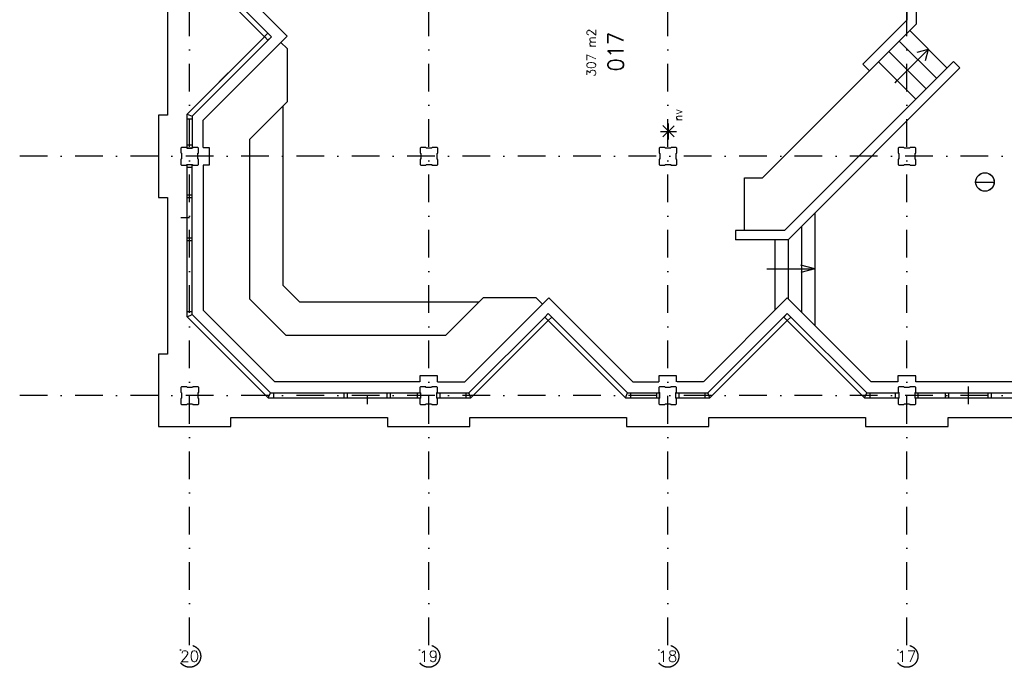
# Model space of a CAD drawing. Extents: x 36324 to 146208, y -50294 to 26426.
# Tile 1 of 39: x 36324 to 58564, y -41141 to -26520. Entities that reach past the tile are written whole.
import ezdxf
from ezdxf.enums import TextEntityAlignment as Align

# ---------------------------------------------------------------- set-up
doc = ezdxf.new("R2010")
doc.units = 0
doc.header["$LTSCALE"] = 100
doc.linetypes.add('B0302', pattern=[12.5, 6.25, -3.125, 0, -3.125])
for name, color, linetype in [('Bouwkundig', 253, 'CONTINUOUS'), ('Bouwkundig tekst', 252, 'CONTINUOUS'), ('Stramien', 252, 'B0302')]:
    doc.layers.add(name, color=color, linetype=linetype)
doc.styles.add('bouwk tekst', font='romans.shx')
doc.styles.get("Standard").update_dxf_attribs({"font": 'romans.shx'})

msp = doc.modelspace()

# ---------------------------------------------------------------- linework, layer by layer
at = {"layer": 'Bouwkundig', "linetype": 'Continuous'}
for p, q in [((40220.3, -25109.7), (42013.3, -26903.2)), ((42366.3, -26890.7), (40470.3, -24993.7)), ((39662.3, -25133.2), (39662.3, -28673.2)), ((40106.3, -25156.7), (41852.3, -26903.2)), ((40106.3, -28649.7), (41852.3, -26903.2)), ((40220.3, -28696.7), (42013.3, -26903.2)), ((40470.3, -28788.2), (42366.3, -26890.7)), ((41932.3, -26821.7), (41851.3, -26902.7)), ((41851.3, -26902.7), (41932.3, -26983.7)), ((42013.3, -26903.2), (41932.3, -26821.7)), ((41932.3, -26983.7), (42013.3, -26903.2)), ((42225.3, -27032.2), (42366.3, -27173.7)), ((42366.3, -27173.7), (42366.3, -28373.7)), ((41036.3, -27719.7), (40623.3, -28132.2)), ((42366.3, -28373.7), (41518.3, -29222.2)), ((39462.3, -28673.2), (39462.3, -30533.2)), ((39662.3, -28673.2), (39462.3, -28673.2)), ((40106.3, -29418.2), (40106.3, -28649.2)), ((40106.3, -28649.2), (40220.3, -28696.7)), ((42268.3, -28472.2), (42268.3, -32511.7)), ((40220.3, -28763.7), (40106.3, -28763.7)), ((40220.3, -28696.7), (40220.3, -29418.2)), ((40470.3, -29403.2), (40470.3, -28788.2)), ((50979.1, -29221.8), (50979.1, -28860.2)), ((50798.3, -29041), (51158.1, -29041)), ((51106.7, -29168.2), (50851, -28912.5)), ((50851, -29168.2), (51105.4, -28913.8)), ((40220.3, -29351.2), (40106.3, -29351.2)), ((41518.3, -29222.2), (41518.3, -32822.2)), ((40106.3, -29418.2), (40220.3, -29418.2)), ((40470.3, -29403.2), (40604.3, -29403.2)), ((40604.3, -29403.2), (40604.3, -29803.2)), ((40106.3, -29788.2), (40220.3, -29788.2)), ((40106.3, -33227.2), (40106.3, -29788.2)), ((40220.3, -33179.7), (40220.3, -29788.2)), ((40220.3, -29855.2), (40106.3, -29855.2)), ((40604.3, -29803.2), (40470.3, -29803.2)), ((40470.3, -29803.2), (40470.3, -33076.2)), ((57916.9, -30184.6), (58335.8, -30184.6)), ((39462.3, -30533.2), (39662.3, -30533.2)), ((39662.3, -30533.2), (39662.3, -34073.2)), ((40106.3, -30477.2), (40220.3, -30477.2)), ((40220.3, -30544.2), (40106.3, -30544.2)), ((40163.3, -30994.2), (39963.2, -30994.2)), ((40106.3, -31444.2), (40220.3, -31444.2)), ((40220.3, -31511.2), (40106.3, -31511.2)), ((42654.3, -32897.7), (42268.3, -32511.7)), ((42344.3, -33647.7), (41518.3, -32822.2)), ((46694.3, -32897.7), (42654.3, -32897.7)), ((46792.3, -32799.2), (45944.3, -33647.7)), ((46378.3, -34696.2), (48275.3, -32799.2)), ((47992.3, -32799.2), (46792.3, -32799.2)), ((48134.3, -32940.7), (47992.3, -32799.2)), ((48275.3, -32799.2), (50172.3, -34696.2)), ((53662.3, -32799.2), (51766.3, -34696.2)), ((55560.3, -34696.2), (53662.3, -32799.2)), ((40220.3, -33112.7), (40106.3, -33112.7)), ((42090.3, -34696.2), (40470.3, -33076.2)), ((40106.3, -33227.2), (40220.3, -33179.7)), ((40106.3, -33226.7), (41939.3, -35060.2)), ((40220.3, -33179.7), (41986.3, -34946.2)), ((46469.3, -34946.2), (48182.3, -33233.2)), ((46516.3, -35060.2), (48262.3, -33313.7)), ((48262.3, -33152.2), (48182.3, -33233.2)), ((48182.3, -33233.2), (48263.3, -33314.2)), ((48344.3, -33233.7), (48262.3, -33152.2)), ((50056.3, -34946.2), (48262.3, -33152.7)), ((50009.3, -35060.2), (48262.3, -33313.7)), ((48263.3, -33314.2), (48344.3, -33233.7)), ((51869.3, -34946.2), (53662.3, -33152.7)), ((51916.3, -35060.2), (53662.3, -33313.7)), ((53662.3, -33152.7), (53582.3, -33233.2)), ((53582.3, -33233.2), (53663.3, -33314.7)), ((55456.3, -34946.2), (53662.3, -33152.7)), ((53744.3, -33234.2), (53662.3, -33152.7)), ((55409.3, -35060.2), (53662.3, -33313.7)), ((53663.3, -33314.7), (53744.3, -33234.2)), ((45944.3, -33647.7), (42344.3, -33647.7)), ((40816.3, -33937.2), (41228.3, -34349.7)), ((39462.3, -34073.2), (39462.3, -35703.2)), ((39662.3, -34073.2), (39462.3, -34073.2)), ((45362.3, -34561.2), (45362.3, -34696.2)), ((45762.3, -34561.2), (45362.3, -34561.2)), ((45762.3, -34696.2), (45762.3, -34561.2)), ((50762.3, -34561.2), (50762.3, -34696.2)), ((51162.3, -34561.2), (50762.3, -34561.2)), ((51162.3, -34696.2), (51162.3, -34561.2)), ((56162.3, -34561.2), (56162.3, -34696.2)), ((56562.3, -34561.2), (56162.3, -34561.2)), ((56562.3, -34696.2), (56562.3, -34561.2)), ((45362.3, -34696.2), (42090.3, -34696.2)), ((45762.3, -34696.2), (46378.3, -34696.2)), ((50175.3, -34696.2), (50762.3, -34696.2)), ((51762.3, -34696.2), (51175.3, -34696.2)), ((56162.3, -34696.2), (55560.3, -34696.2)), ((59835.8, -34696.2), (56562.3, -34696.2)), ((57752.8, -35203.3), (57752.8, -34803.1)), ((41939.3, -35060.2), (41986.3, -34946.2)), ((41939.3, -35060.2), (45378.3, -35060.2)), ((41986.3, -34946.2), (45378.3, -34946.2)), ((42053.3, -34946.2), (42053.3, -35060.2)), ((43653.3, -35060.2), (43653.3, -34946.2)), ((43721.3, -34946.2), (43721.3, -35060.2)), ((44171.3, -35003.2), (44171.3, -35203.3)), ((44621.3, -35060.2), (44621.3, -34946.2)), ((44689.3, -34946.2), (44689.3, -35060.2)), ((45310.3, -35060.2), (45310.3, -34946.2)), ((45378.3, -34946.2), (45378.3, -35060.2)), ((45747.3, -35060.2), (45747.3, -34946.2)), ((45747.3, -34946.2), (46469.3, -34946.2)), ((45747.3, -35060.2), (46516.3, -35060.2)), ((45814.3, -34946.2), (45814.3, -35060.2)), ((46402.3, -34946.2), (46402.3, -35060.2)), ((46516.3, -35060.2), (46468.3, -34946.2)), ((50009.3, -35060.2), (50056.3, -34946.2)), ((50009.3, -35060.2), (50778.3, -35060.2)), ((50056.3, -34946.2), (50778.3, -34946.2)), ((50123.3, -34946.2), (50123.3, -35060.2)), ((50710.3, -34946.2), (50710.3, -35060.2)), ((50778.3, -35060.2), (50778.3, -34946.2)), ((51147.4, -34946.2), (51869.3, -34946.2)), ((51147.4, -35060.2), (51916.3, -35060.2)), ((51148.3, -35060.2), (51148.3, -34946.2)), ((51214.3, -34946.2), (51214.3, -35060.2)), ((51802.3, -34946.2), (51802.3, -35060.2)), ((51916.3, -35060.2), (51869.3, -34946.2)), ((55409.3, -35060.2), (55456.3, -34946.2)), ((55409.3, -35060.2), (56178.3, -35060.2)), ((55456.3, -34946.2), (56178.3, -34946.2)), ((55523.3, -34946.2), (55523.3, -35060.2)), ((56110.3, -35060.2), (56110.3, -34946.2)), ((56178.3, -34946.2), (56178.3, -35060.2)), ((56547.4, -34946.2), (59939.3, -34946.2)), ((56547.4, -35060.2), (59986.3, -35060.2)), ((56548.3, -35060.2), (56548.3, -34946.2)), ((56614.3, -34946.2), (56614.3, -35060.2)), ((57236.8, -35060.2), (57236.8, -34946.2)), ((57302.8, -34946.2), (57302.8, -35060.2)), ((58202.8, -35060.2), (58202.8, -34946.2)), ((58268.8, -34946.2), (58268.8, -35060.2)), ((41092.3, -35503.2), (44632.3, -35503.2)), ((41092.3, -35703.2), (41092.3, -35503.2)), ((44632.3, -35503.2), (44632.3, -35703.2)), ((46492.3, -35503.2), (50032.3, -35503.2)), ((46492.3, -35703.2), (46492.3, -35503.2)), ((50032.3, -35503.2), (50032.3, -35703.2)), ((51892.3, -35503.2), (55432.3, -35503.2)), ((51892.3, -35703.2), (51892.3, -35503.2)), ((55432.3, -35503.2), (55432.3, -35703.2)), ((57292.8, -35503.2), (60832.8, -35503.2)), ((57292.8, -35703.2), (57292.8, -35503.2)), ((39462.3, -35703.2), (41092.3, -35703.2)), ((44632.3, -35703.2), (46492.3, -35703.2)), ((50032.3, -35703.2), (51892.3, -35703.2)), ((55432.3, -35703.2), (57292.8, -35703.2))]:
    msp.add_line(p, q, dxfattribs=at)
for points in [[(56362.3, -24933.2), (56362.3, -26533.2), (55372.3, -27523.2)], [(56572.3, -24933.2), (56572.3, -26620.2), (55521.3, -27671.7)], [(56427.3, -26765.7), (57268.3, -27607.2)], [(56191.3, -27001.7), (57032.3, -27843.2)], [(55956.3, -27237.2), (56797.3, -28078.2)], [(56140.3, -27893.7), (56088.3, -27946.7), (56848.3, -27186.2)], [(56841.3, -27193.2), (56588.3, -27260.7)], [(56841.3, -27193.2), (56773.3, -27445.7)], [(57414.3, -27461.7), (53596.3, -31280.2)], [(55372.3, -27523.2), (55521.3, -27671.7)], [(55720.3, -27472.7), (56562.3, -28314.2)], [(57414.3, -27461.7), (57562.8, -27610.2)], [(55521.3, -27671.7), (53102.3, -30090.2)], [(57562.8, -27610.2), (53682.3, -31490.2)], [(39962.8, -29788.2), (39977.8, -29803.2), (40092.8, -29803.2), (40100.8, -29788.2), (40225.8, -29788.2), (40230.8, -29803.2), (40347.8, -29803.2), (40362.8, -29788.2), (40362.8, -29669.2), (40347.8, -29661.2), (40347.8, -29536.2), (40362.8, -29531.2), (40362.8, -29418.2), (40347.8, -29403.2), (40232.8, -29403.2), (40224.8, -29418.2), (40099.8, -29418.2), (40094.8, -29403.2), (39977.8, -29403.2), (39962.8, -29418.2), (39962.8, -29529.2), (39977.8, -29537.2), (39977.8, -29662.2), (39962.8, -29667.2), (39962.8, -29788.2)], [(45367.3, -29792.2), (45382.3, -29807.2), (45497.3, -29807.2), (45505.3, -29792.2), (45630.3, -29792.2), (45635.3, -29807.2), (45752.3, -29807.2), (45767.3, -29792.2), (45767.3, -29673.2), (45752.3, -29665.2), (45752.3, -29540.2), (45767.3, -29535.2), (45767.3, -29422.2), (45752.3, -29407.2), (45637.3, -29407.2), (45629.3, -29422.2), (45504.3, -29422.2), (45499.3, -29407.2), (45382.3, -29407.2), (45367.3, -29422.2), (45367.3, -29533.2), (45382.3, -29541.2), (45382.3, -29666.2), (45367.3, -29671.2), (45367.3, -29792.2)], [(50766.5, -29792.2), (50781.5, -29807.2), (50896.5, -29807.2), (50904.5, -29792.2), (51029.5, -29792.2), (51034.5, -29807.2), (51151.5, -29807.2), (51166.5, -29792.2), (51166.5, -29673.2), (51151.5, -29665.2), (51151.5, -29540.2), (51166.5, -29535.2), (51166.5, -29422.2), (51151.5, -29407.2), (51036.5, -29407.2), (51028.5, -29422.2), (50903.5, -29422.2), (50898.5, -29407.2), (50781.5, -29407.2), (50766.5, -29422.2), (50766.5, -29533.2), (50781.5, -29541.2), (50781.5, -29666.2), (50766.5, -29671.2), (50766.5, -29792.2)], [(56166.5, -29792.2), (56181.5, -29807.2), (56296.5, -29807.2), (56304.5, -29792.2), (56429.5, -29792.2), (56434.5, -29807.2), (56551.5, -29807.2), (56566.5, -29792.2), (56566.5, -29673.2), (56551.5, -29665.2), (56551.5, -29540.2), (56566.5, -29535.2), (56566.5, -29422.2), (56551.5, -29407.2), (56436.5, -29407.2), (56428.5, -29422.2), (56303.5, -29422.2), (56298.5, -29407.2), (56181.5, -29407.2), (56166.5, -29422.2), (56166.5, -29533.2), (56181.5, -29541.2), (56181.5, -29666.2), (56166.5, -29671.2), (56166.5, -29792.2)], [(52696.3, -31280.2), (52696.3, -30090.2), (53102.3, -30090.2)], [(54282.3, -30890.2), (54282.3, -33419.2)], [(52496.3, -31280.2), (52496.3, -31490.2)], [(53596.3, -31280.2), (52496.3, -31280.2)], [(53982.3, -31190.2), (53982.3, -33119.2)], [(53682.3, -31490.2), (52496.3, -31490.2)], [(53382.3, -31490.2), (53382.3, -33079.2)], [(53682.3, -31490.2), (53682.3, -32819.2)], [(53202.3, -32144.2), (54282.3, -32144.2)], [(54282.3, -32144.2), (53968.3, -32059.7)], [(54282.3, -32144.2), (53968.3, -32228.7)], [(39967.4, -35192.2), (39982.4, -35207.2), (40097.4, -35207.2), (40105.4, -35192.2), (40230.4, -35192.2), (40235.4, -35207.2), (40352.4, -35207.2), (40367.4, -35192.2), (40367.4, -35073.2), (40352.4, -35065.2), (40352.4, -34940.2), (40367.4, -34935.2), (40367.4, -34822.2), (40352.4, -34807.2), (40237.4, -34807.2), (40229.4, -34822.2), (40104.4, -34822.2), (40099.4, -34807.2), (39982.4, -34807.2), (39967.4, -34822.2), (39967.4, -34933.2), (39982.4, -34941.2), (39982.4, -35066.2), (39967.4, -35071.2), (39967.4, -35192.2)], [(45363.4, -35192), (45378.4, -35207), (45493.4, -35207), (45501.4, -35192), (45626.4, -35192), (45631.4, -35207), (45748.4, -35207), (45763.4, -35192), (45763.4, -35073), (45748.4, -35065), (45748.4, -34940), (45763.4, -34935), (45763.4, -34822), (45748.4, -34807), (45633.4, -34807), (45625.4, -34822), (45500.4, -34822), (45495.4, -34807), (45378.4, -34807), (45363.4, -34822), (45363.4, -34933), (45378.4, -34941), (45378.4, -35066), (45363.4, -35071), (45363.4, -35192)], [(50763.3, -35191.7), (50778.3, -35206.7), (50893.3, -35206.7), (50901.3, -35191.7), (51026.3, -35191.7), (51031.3, -35206.7), (51148.3, -35206.7), (51163.3, -35191.7), (51163.3, -35072.7), (51148.3, -35064.7), (51148.3, -34939.7), (51163.3, -34934.7), (51163.3, -34821.7), (51148.3, -34806.7), (51033.3, -34806.7), (51025.3, -34821.7), (50900.3, -34821.7), (50895.3, -34806.7), (50778.3, -34806.7), (50763.3, -34821.7), (50763.3, -34932.7), (50778.3, -34940.7), (50778.3, -35065.7), (50763.3, -35070.7), (50763.3, -35191.7)], [(56163.3, -35191.5), (56178.3, -35206.5), (56293.3, -35206.5), (56301.3, -35191.5), (56426.3, -35191.5), (56431.3, -35206.5), (56548.3, -35206.5), (56563.3, -35191.5), (56563.3, -35072.5), (56548.3, -35064.5), (56548.3, -34939.5), (56563.3, -34934.5), (56563.3, -34821.5), (56548.3, -34806.5), (56433.3, -34806.5), (56425.3, -34821.5), (56300.3, -34821.5), (56295.3, -34806.5), (56178.3, -34806.5), (56163.3, -34821.5), (56163.3, -34932.5), (56178.3, -34940.5), (56178.3, -35065.5), (56163.3, -35070.5), (56163.3, -35191.5)]]:
    msp.add_lwpolyline(points, dxfattribs=at)
for radius in [209.5, 208.2]:
    msp.add_circle((58126.3, -30184.6), radius, dxfattribs=at)
at = {"layer": 'Stramien'}
for p, q in [((40162.8, -40641.2), (40162.8, 11055.6)), ((45562.8, -40641.2), (45562.8, 11055.6)), ((50962.8, -40641.2), (50962.8, 11055.6)), ((56362.8, -40641.2), (56362.8, 11055.6)), ((145707.8, -29603.2), (36324.1, -29603.2)), ((145707.8, -35003.2), (36324.1, -35003.2))]:
    msp.add_line(p, q, dxfattribs=at)
for centre in [(40162.8, -40891.2), (45562.8, -40891.2), (50962.8, -40891.2), (56362.8, -40891.2)]:
    msp.add_circle(centre, 250, dxfattribs=at)

# ---------------------------------------------------------------- texts
at = {"layer": 'Bouwkundig tekst', "linetype": 'Continuous'}
msp.add_text('017', height=350, rotation=90, dxfattribs=at).set_placement((49962.3, -27691.2))
msp.add_text('nv', height=185.94, rotation=90, dxfattribs=at).set_placement((51194.5, -28675.4), align=Align.MIDDLE)
at = {"layer": 'Bouwkundig tekst', "linetype": 'Continuous', "insert": (49134.3, -27805.6), "char_height": 200, "width": 1805, "attachment_point": 1, "rotation": 90, "style": 'bouwk tekst'}
msp.add_mtext('307 m2', dxfattribs=at)
at = {"layer": 'Stramien', "style": 'bouwk tekst'}
for s, p in [('20', (40162, -40891.2)), ('19', (45562, -40891.2)), ('18', (50962.8, -40891.2)), ('17', (56362.8, -40891.2))]:
    msp.add_text(s, height=250, dxfattribs=at).set_placement(p, align=Align.MIDDLE)

doc.saveas('drawing.dxf')
